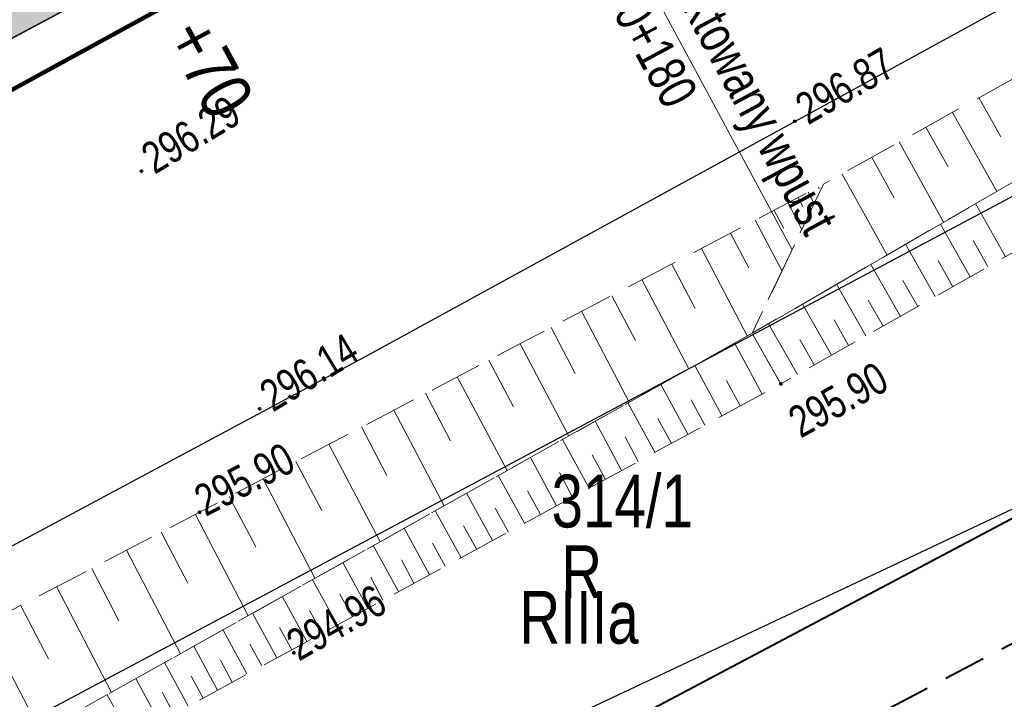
# Model space of a CAD drawing. Header units: metres. Extents: x 7437397 to 7437781, y 5556608 to 5556944.
# Tile 47 of 58: x 7437666 to 7437690, y 5556742 to 5556758. Entities that reach past the tile are written whole.
import ezdxf

# ---------------------------------------------------------------- set-up
doc = ezdxf.new("R2010")
doc.units = ezdxf.units.M
doc.header["$MEASUREMENT"] = 0
for name, pattern in [('314-500', [2.5, 2, -0.5]), ('BUBZ01-500', [1.75, 1.25, -0.5]), ('KTCR02-500', [1.5, 1, -0.5]), ('KTJZ01-500', [2, 1.5, -0.5])]:
    doc.linetypes.add(name, pattern=pattern)
doc.layers.get('0').update_dxf_attribs({"color": 250, "lineweight": 5})
for name, color, linetype, lineweight in [('_PROJ_WYMIARY', 7, 'Continuous', 9), ('_PROJ_ZAGOSPODAROWANIE', 7, 'Continuous', 13), ('ARCH_HATCH', 7, 'Continuous', 13), ('BUBZ01', 250, 'Continuous', 5), ('BUIB02_01', 250, 'Continuous', 5), ('D_kilometraz', 7, 'Continuous', 13), ('D_kraweznik', 7, 'Continuous', 30), ('D_opisy', 7, 'Continuous', 13), ('EGBD03', 250, 'Continuous', 5), ('EGBK02', 250, 'Continuous', 5), ('EGBU01', 250, 'Continuous', 5), ('KTJZ01', 250, 'Continuous', 5), ('KTKR01', 250, 'Continuous', 5), ('MPZP', 250, 'Continuous', 5), ('punkt wysokościowy sztuczny', 7, 'Continuous', 5), ('RTPW01', 250, 'Continuous', 5), ('RTPW02', 250, 'Continuous', 5), ('rzedne dla projektanta', 250, 'Continuous', 5)]:
    doc.layers.add(name, color=color, linetype=linetype, lineweight=lineweight)
doc.styles.add('ROMANS', font='arial.ttf', dxfattribs={"width": 0.8})
doc.styles.get("Standard").update_dxf_attribs({"font": 'txt.shx', "width": 0.75})
doc.styles.add('Style-Arial Narrow', font='ARIALN.TTF')
doc.dimstyles.new('1-500', dxfattribs={"dimscale": 10, "dimtxt": 0.1, "dimasz": 0.07, "dimexe": 0, "dimexo": 0, "dimgap": 0.05, "dimtad": 1, "dimdec": 1, "dimrnd": 0.08, "dimzin": 0, "dimtxsty": 'ROMANS', "dimblk": 'ARCHTICK', "dimcen": 0.02, "dimdle": 0.1, "dimclrt": 256, "dimadec": 0, "dimazin": 0, "dimtfac": 0.666667, "dimtdec": 1, "dimtofl": 0, "dimtmove": 1, "dimatfit": 2, "dimfxl": 0, "dimtolj": 1, "dimtzin": 0, "dimarcsym": 0})

# ---------------------------------------------------------------- blocks, each defined once
blk = doc.blocks.new('PW02')
at = {"layer": 'punkt wysokościowy sztuczny', "linetype": 'Continuous', "lineweight": 13}
h = blk.add_hatch(color=0, dxfattribs=at)
edge = h.paths.add_edge_path()
edge.add_arc((0, 0), 0.45, 0, 360)
blk = doc.blocks.new('_ArchTick')
at = {"color": 0, "linetype": 'ByBlock', "const_width": 0.15}
blk.add_lwpolyline([(-0.5, -0.5), (0.5, 0.5)], dxfattribs=at)
blk = doc.blocks.new('*D82')
at = {"layer": '_PROJ_WYMIARY', "color": 0, "lineweight": -2, "transparency": 16777216}
for p, q in [((7437593.141, 5556750.962), (7437665.546, 5556790.968)), ((7437678.448, 5556765.55), (7437664.671, 5556790.484)), ((7437607.793, 5556726.511), (7437594.016, 5556751.446))]:
    blk.add_line(p, q, dxfattribs=at)
at = {"layer": 'Defpoints', "color": 0}
for p in [(7437664.671, 5556790.484), (7437678.448, 5556765.55), (7437607.793, 5556726.511)]:
    blk.add_point(p, dxfattribs=at)
at = {"layer": '_PROJ_WYMIARY', "color": 0, "lineweight": -2, "transparency": 16777216, "xscale": 0.7000000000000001, "yscale": 0.7000000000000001, "zscale": 0.7000000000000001}
for p, rotation in [((7437664.671, 5556790.484), 28.92180774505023), ((7437594.016, 5556751.446), 208.9218077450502)]:
    blk.add_blockref('_ArchTick', p, dxfattribs=dict(at, rotation=rotation))
at = {"layer": '_PROJ_WYMIARY', "transparency": 16777216, "insert": (7437628.811, 5556771.928), "char_height": 1, "attachment_point": 5, "rotation": 28.9218, "style": 'ROMANS', "bg_fill": 3, "box_fill_scale": 1.25, "bg_fill_color": 256, "bg_fill_true_color": 13158600, "bg_fill_transparency": 0}
blk.add_mtext('\\A1;80,7', dxfattribs=at)
blk = doc.blocks.new('*D88')
at = {"layer": '_PROJ_WYMIARY', "color": 0, "lineweight": -2, "transparency": 16777216}
for p, q in [((7437635.981, 5556773.329), (7437662.296, 5556785.339)), ((7437671.539, 5556762.681), (7437661.387, 5556784.924)), ((7437647.728, 5556750), (7437636.891, 5556773.744))]:
    blk.add_line(p, q, dxfattribs=at)
at = {"layer": 'Defpoints', "color": 0}
for p in [(7437661.387, 5556784.924), (7437671.539, 5556762.681), (7437647.728, 5556750)]:
    blk.add_point(p, dxfattribs=at)
at = {"layer": '_PROJ_WYMIARY', "color": 0, "lineweight": -2, "transparency": 16777216, "xscale": 0.7000000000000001, "yscale": 0.7000000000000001, "zscale": 0.7000000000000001}
for p, rotation in [((7437661.387, 5556784.924), 24.53300016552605), ((7437636.891, 5556773.744), 204.533000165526)]:
    blk.add_blockref('_ArchTick', p, dxfattribs=dict(at, rotation=rotation))
at = {"layer": '_PROJ_WYMIARY', "transparency": 16777216, "insert": (7437648.681, 5556780.336), "char_height": 1, "attachment_point": 5, "rotation": 24.533, "style": 'ROMANS', "bg_fill": 3, "box_fill_scale": 1.25, "bg_fill_color": 256, "bg_fill_true_color": 13158600, "bg_fill_transparency": 0}
blk.add_mtext('\\A1;27,0', dxfattribs=at)

msp = doc.modelspace()

# ---------------------------------------------------------------- hatches: boundary and pattern name
at = {"layer": 'ARCH_HATCH', "linetype": 'Continuous', "lineweight": 25, "true_color": 0x97999b}
h = msp.add_hatch(color=253, dxfattribs=at)
h.dxf.hatch_style = 1
h.paths.add_polyline_path([(7437684.009, 5556769.397), (7437638.768, 5556745.033), (7437640.8, 5556744.423), (7437651.173, 5556750.01), (7437651.613, 5556750.247), (7437652.141, 5556750.531), (7437652.582, 5556750.768), (7437678.765, 5556764.869, 0.109552)])

# ---------------------------------------------------------------- linework, layer by layer
at = {"layer": '_PROJ_ZAGOSPODAROWANIE', "color": 132, "linetype": '314-500', "true_color": 0x00c1d5}
msp.add_lwpolyline([(7437535.451, 5556693.636, 0.1, 0.1, 0), (7437587.796, 5556719.928, 0.1, 0.1, 0), (7437588.887, 5556721.392, 0.1, 0.1, 0), (7437596.853, 5556725.825, 0.1, 0.1, 0), (7437609.876, 5556733.065, 0.1, 0.1, 0), (7437612.907, 5556734.654, 0.1, 0.1, 0), (7437631.127, 5556743.978, 0.1, 0.1, 0), (7437638.748, 5556748.16, 0.1, 0.1, 0), (7437651.337, 5556755.099, 0.1, 0.1, 0), (7437661.046, 5556760.397, 0.1, 0.1, 0), (7437671.575, 5556766.01, 0.1, 0.1, 0), (7437677.838, 5556769.349, 0.1, 0.1, 0), (7437680.108, 5556770.559, 0.1, 0.1, 0), (7437683.485, 5556772.325, 0.1, 0.1, 0), (7437686.039, 5556767.721, 0.1, 0.1, 0), (7437559.6, 5556698.616, 0, 0, 0)], format="xyseb", dxfattribs=at)
at = {"layer": 'BUBZ01', "color": 7, "linetype": 'BUBZ01-500', "lineweight": 13, "flags": 128}
for points in [[(7437746.872, 5556788.228), (7437746.063, 5556789.713), (7437714.33, 5556770.76), (7437685.28, 5556754.57), (7437683.59, 5556751.04), (7437715.37, 5556769.47), (7437746.872, 5556788.228)], [(7437747.563, 5556786.957), (7437746.872, 5556788.228), (7437715.37, 5556769.47), (7437683.59, 5556751.04), (7437684.27, 5556749.84), (7437716.3, 5556767.98), (7437747.563, 5556786.957)], [(7437683.59, 5556751.04), (7437663.9, 5556740), (7437649.42, 5556733.49), (7437648.7, 5556734.44), (7437648.34, 5556735.26), (7437670.51, 5556746.8), (7437685.28, 5556754.57), (7437683.59, 5556751.04)], [(7437649.42, 5556733.49), (7437663.9, 5556740), (7437683.59, 5556751.04), (7437684.27, 5556749.84), (7437664.32, 5556738.99), (7437649.73, 5556732.31), (7437649.42, 5556733.49)]]:
    msp.add_lwpolyline(points, close=True, dxfattribs=at)
at = {"layer": 'BUBZ01', "color": 7, "linetype": 'Continuous', "lineweight": 13, "flags": 128}
for points in [[(7437688.96, 5556756.62), (7437689.48, 5556755.69)], [(7437688.33, 5556756.27), (7437689.38, 5556754.4)], [(7437687.7, 5556755.92), (7437688.23, 5556754.98)], [(7437687.07, 5556755.57), (7437688.12, 5556753.67)], [(7437686.42, 5556755.2), (7437686.95, 5556754.25)], [(7437685.72, 5556754.81), (7437686.79, 5556752.89)], [(7437684.92, 5556754.38), (7437685.06, 5556754.11)], [(7437685.16, 5556754.5), (7437685.18, 5556754.46)], [(7437684.44, 5556754.13), (7437684.77, 5556753.5)], [(7437684.68, 5556754.25), (7437684.8, 5556754.03)], [(7437689.59, 5556752.85), (7437688.88, 5556754.11)], [(7437684.11, 5556753.95), (7437684.34, 5556753.52)], [(7437683.66, 5556753.72), (7437684.3, 5556752.51)], [(7437683.08, 5556753.41), (7437683.51, 5556752.59)], [(7437688.75, 5556752.38), (7437688.05, 5556753.62)], [(7437689.17, 5556752.62), (7437688.82, 5556753.24)], [(7437682.39, 5556753.05), (7437683.47, 5556750.98)], [(7437687.92, 5556751.91), (7437687.22, 5556753.15)], [(7437688.34, 5556752.14), (7437687.99, 5556752.76)], [(7437681.69, 5556752.68), (7437682.24, 5556751.63)], [(7437687.1, 5556751.44), (7437686.4, 5556752.67)], [(7437680.98, 5556752.31), (7437682.09, 5556750.2)], [(7437687.51, 5556751.67), (7437687.16, 5556752.29)], [(7437686.28, 5556750.98), (7437685.59, 5556752.2)], [(7437680.27, 5556751.93), (7437680.83, 5556750.87)], [(7437686.69, 5556751.21), (7437686.34, 5556751.82)], [(7437679.55, 5556751.56), (7437680.68, 5556749.41)], [(7437685.47, 5556750.52), (7437684.78, 5556751.73)], [(7437685.87, 5556750.75), (7437685.53, 5556751.36)], [(7437678.83, 5556751.18), (7437679.4, 5556750.09)], [(7437684.66, 5556750.06), (7437683.98, 5556751.26)], [(7437685.06, 5556750.29), (7437684.72, 5556750.89)], [(7437678.1, 5556750.79), (7437679.25, 5556748.6)], [(7437683.83, 5556749.6), (7437683.17, 5556750.81)], [(7437677.36, 5556750.4), (7437677.94, 5556749.3)], [(7437682.88, 5556749.08), (7437682.23, 5556750.28)], [(7437676.61, 5556750.01), (7437677.79, 5556747.79)], [(7437683.31, 5556749.32), (7437682.98, 5556749.92)], [(7437682.07, 5556748.65), (7437681.43, 5556749.83)], [(7437675.86, 5556749.62), (7437676.45, 5556748.49)], [(7437682.47, 5556748.86), (7437682.15, 5556749.46)], [(7437675.11, 5556749.22), (7437676.3, 5556746.95)], [(7437681.29, 5556748.22), (7437680.65, 5556749.39)], [(7437681.68, 5556748.43), (7437681.36, 5556749.02)], [(7437674.34, 5556748.82), (7437674.94, 5556747.67)], [(7437680.5, 5556747.79), (7437679.87, 5556748.96)], [(7437679.73, 5556747.37), (7437679.1, 5556748.52)], [(7437680.89, 5556748), (7437680.58, 5556748.59)], [(7437673.57, 5556748.41), (7437674.78, 5556746.1)], [(7437678.96, 5556746.95), (7437678.34, 5556748.1)], [(7437680.12, 5556747.58), (7437679.8, 5556748.16)], [(7437672.79, 5556748), (7437673.4, 5556746.84)], [(7437672.01, 5556747.59), (7437673.24, 5556745.24)], [(7437678.2, 5556746.54), (7437677.58, 5556747.67)], [(7437679.34, 5556747.16), (7437679.03, 5556747.74)], [(7437671.21, 5556747.17), (7437671.84, 5556745.98)], [(7437677.44, 5556746.13), (7437676.83, 5556747.25)], [(7437678.58, 5556746.75), (7437678.27, 5556747.31)], [(7437677.82, 5556746.33), (7437677.51, 5556746.9)], [(7437670.41, 5556746.75), (7437671.66, 5556744.35)], [(7437676.7, 5556745.72), (7437676.09, 5556746.83)], [(7437675.95, 5556745.32), (7437675.35, 5556746.42)], [(7437677.07, 5556745.92), (7437676.76, 5556746.48)], [(7437669.6, 5556746.33), (7437670.23, 5556745.12)], [(7437675.22, 5556744.92), (7437674.62, 5556746.01)], [(7437676.32, 5556745.52), (7437676.02, 5556746.07)], [(7437668.78, 5556745.9), (7437670.06, 5556743.45)], [(7437674.49, 5556744.52), (7437673.9, 5556745.61)], [(7437675.58, 5556745.12), (7437675.29, 5556745.67)], [(7437667.96, 5556745.47), (7437668.6, 5556744.23)], [(7437674.85, 5556744.72), (7437674.56, 5556745.26)], [(7437667.12, 5556745.04), (7437668.42, 5556742.53)], [(7437673.77, 5556744.13), (7437673.18, 5556745.2)], [(7437673.05, 5556743.74), (7437672.47, 5556744.8)], [(7437674.13, 5556744.32), (7437673.83, 5556744.86)], [(7437666.27, 5556744.6), (7437666.93, 5556743.33)], [(7437672.34, 5556743.35), (7437671.76, 5556744.41)], [(7437673.41, 5556743.93), (7437673.11, 5556744.47)], [(7437665.42, 5556744.15), (7437666.75, 5556741.6)], [(7437671.63, 5556742.97), (7437671.06, 5556744.02)], [(7437672.69, 5556743.54), (7437672.4, 5556744.07)], [(7437670.93, 5556742.59), (7437670.37, 5556743.63)], [(7437671.98, 5556743.16), (7437671.7, 5556743.68)], [(7437670.24, 5556742.21), (7437669.68, 5556743.24)], [(7437671.28, 5556742.78), (7437671, 5556743.3)], [(7437670.59, 5556742.4), (7437670.31, 5556742.92)], [(7437669.55, 5556741.84), (7437669, 5556742.86)], [(7437668.87, 5556741.47), (7437668.32, 5556742.48)], [(7437669.9, 5556742.02), (7437669.62, 5556742.54)]]:
    msp.add_lwpolyline(points, dxfattribs=at)
at = {"layer": 'BUIB02_01', "color": 212, "linetype": 'Continuous', "lineweight": 40}
msp.add_line((7437677.78, 5556740.325), (7437751.665, 5556779.421), dxfattribs=at)
at = {"layer": 'D_kraweznik'}
msp.add_line((7437640.8, 5556744.423), (7437678.765, 5556764.869), dxfattribs=at)
at = {"layer": 'D_opisy'}
msp.add_line((7437678.291, 5556764.613), (7437684.536, 5556753.016), dxfattribs=at)
at = {"layer": 'EGBD03', "color": 114, "linetype": 'Continuous', "lineweight": 30, "true_color": 0x00b140, "flags": 128}
for points in [[(7437666.4, 5556741.84), (7437693.3, 5556756.17)], [(7437668.45, 5556736.83), (7437696.39, 5556750.01)]]:
    msp.add_lwpolyline(points, dxfattribs=at)
at = {"layer": 'KTJZ01', "color": 7, "linetype": 'KTJZ01-500', "lineweight": 13, "flags": 128}
msp.add_lwpolyline([(7437487.24, 5556665.88), (7437500.01, 5556668.65), (7437509.93, 5556671.34), (7437514.81, 5556672.66), (7437528.54, 5556677.57), (7437546.18, 5556685.08), (7437562.31, 5556693.39), (7437575.78, 5556700.17), (7437584.6, 5556705.2), (7437599.33, 5556712.79), (7437607.41, 5556717.03), (7437624.22, 5556725.75), (7437636.91, 5556731.79), (7437639.91, 5556733.3), (7437648.13, 5556737.1), (7437664.08, 5556744.94), (7437674.41, 5556750.47), (7437695.47, 5556762.01), (7437726.23, 5556778.98), (7437745.592, 5556790.579), (7437740.524, 5556799.89), (7437726.071, 5556794.065), (7437721.424, 5556793.261), (7437718.653, 5556793.684), (7437716.454, 5556794.853), (7437714.78, 5556796.65), (7437713.44, 5556798.18), (7437704.05, 5556814.76), (7437696.46, 5556806.77), (7437698.53, 5556806.84), (7437700.74, 5556806.26), (7437702.79, 5556804.94), (7437704.06, 5556803.16), (7437709.44, 5556793.77), (7437711.44, 5556790.12), (7437712.13, 5556787.63), (7437712.21, 5556785.35), (7437711.59, 5556783.66), (7437709.87, 5556781.76), (7437701.28, 5556777.09), (7437699.42, 5556776.48), (7437697.78, 5556776.19), (7437695.76, 5556776.41), (7437693.65, 5556777.51), (7437692.09, 5556778.89), (7437690.49, 5556781.22), (7437685.25, 5556778.28), (7437686.1, 5556775.03), (7437686.085, 5556773.72), (7437685.81, 5556772.51), (7437685.3, 5556771.32), (7437684.475, 5556769.98), (7437683.43, 5556768.68), (7437682.12, 5556767.23), (7437680.52, 5556765.9), (7437679.609, 5556765.424), (7437667.4, 5556758.73), (7437656.58, 5556752.94), (7437646.03, 5556747.24), (7437635.04, 5556741.31), (7437625.46, 5556735.97), (7437617.31, 5556731.03), (7437610.73, 5556727.32), (7437599.83, 5556721.28), (7437592.56, 5556717.41), (7437581.48, 5556711.39), (7437572.19, 5556706.38), (7437570.63, 5556705.57), (7437559.43, 5556699.57), (7437555.27, 5556697.37), (7437547.58, 5556693.6), (7437542.1, 5556690.99), (7437536.78, 5556688.64), (7437527.13, 5556684.56), (7437524.75, 5556685.69), (7437522.99, 5556687.15), (7437521.44, 5556689.45), (7437520.46, 5556691.39), (7437515.43, 5556689.51), (7437516.09, 5556686.202), (7437515.98, 5556684.5), (7437514.73, 5556681.38), (7437513.55, 5556680.28), (7437512.1, 5556679.32), (7437507.87, 5556678.13), (7437498.81, 5556675.82), (7437492.9, 5556674.29)], dxfattribs=at)
at = {"layer": 'KTKR01', "color": 7, "linetype": 'Continuous', "lineweight": 30, "flags": 128}
msp.add_lwpolyline([(7437745.592, 5556790.579), (7437726.23, 5556778.98), (7437695.47, 5556762.01), (7437674.41, 5556750.47), (7437664.08, 5556744.94), (7437648.13, 5556737.1), (7437639.91, 5556733.3), (7437636.91, 5556731.79), (7437624.22, 5556725.75)], dxfattribs=at)
at = {"layer": 'MPZP', "color": 212, "linetype": 'KTCR02-500', "lineweight": 40, "flags": 128}
msp.add_lwpolyline([(7437480.406, 5556653.046), (7437497.678, 5556655.366), (7437530.257, 5556663.123), (7437555.691, 5556673.002), (7437601.685, 5556696.111), (7437651.01, 5556723.248), (7437712.92, 5556755.928), (7437752.943, 5556777.073)], dxfattribs=at)
at = {"layer": 'rzedne dla projektanta', "color": 7, "linetype": 'Continuous', "lineweight": 40}
for centre in [(7437684.6, 5556756.06), (7437669.13, 5556754.88), (7437671.93, 5556749.25)]:
    msp.add_circle(centre, 0.0225, dxfattribs=at)

# ---------------------------------------------------------------- block references
at = {"layer": 'RTPW02', "color": 7, "linetype": 'Continuous', "lineweight": 13, "xscale": 0.1, "yscale": 0.1, "zscale": 0.1}
for p in [(7437684.27, 5556749.84), (7437670.51, 5556746.8), (7437672.74, 5556743.47)]:
    msp.add_blockref('PW02', p, dxfattribs=at)

# ---------------------------------------------------------------- texts
at = {"layer": 'D_kilometraz', "insert": (7437670.197, 5556758.351), "char_height": 1.2, "attachment_point": 4, "rotation": 298.304, "line_spacing_factor": 1.6, "style": 'Style-Arial Narrow'}
msp.add_mtext('+70', dxfattribs=at)
at = {"layer": 'D_opisy', "insert": (7437681.681, 5556761.105), "char_height": 0.9, "attachment_point": 1, "rotation": 298.304}
msp.add_mtext('\\pt11;\\fArial|b0|i0|c238238|p39;Projektowany wpust\\Pkm 0+180', dxfattribs=at)
at = {"layer": 'EGBD03', "color": 114, "linetype": 'Continuous', "lineweight": 30, "true_color": 0x00b140, "insert": (7437678.842, 5556746.422), "char_height": 1.25, "attachment_point": 7, "line_spacing_factor": 0.6}
msp.add_mtext('\\FWORKING_1250;\\H1x;\\W0.8;314/1', dxfattribs=at)
at = {"layer": 'EGBK02', "color": 96, "linetype": 'Continuous', "lineweight": 30, "insert": (7437678.082, 5556744.939), "char_height": 1.25, "attachment_point": 1, "line_spacing_factor": 0.6}
msp.add_mtext('\\FWORKING_1250;\\H1x;\\W0.8;RIIIa', dxfattribs=at)
at = {"layer": 'EGBU01', "color": 96, "linetype": 'Continuous', "lineweight": 30, "insert": (7437679.073, 5556744.768), "char_height": 1.25, "attachment_point": 7, "line_spacing_factor": 0.6}
msp.add_mtext('\\FWORKING_1250;\\H1x;\\W0.8;R', dxfattribs=at)
at = {"layer": 'RTPW01', "color": 7, "linetype": 'Continuous', "lineweight": 13, "char_height": 0.75, "attachment_point": 7, "line_spacing_factor": 0.6}
for s, insert, rotation in [('\\FWORKING_1250;\\H1x;\\W0.8;295.90', (7437684.742, 5556748.532), 29.171), ('\\FWORKING_1250;\\H1x;\\W0.8;295.90', (7437670.655, 5556746.678), 27.3), ('\\FWORKING_1250;\\H1x;\\W0.8;294.96', (7437672.863, 5556743.252), 29.421)]:
    msp.add_mtext(s, dxfattribs=dict(at, insert=insert, rotation=rotation))
at = {"layer": 'rzedne dla projektanta', "color": 7, "linetype": 'Continuous', "lineweight": 0, "char_height": 0.75, "attachment_point": 7, "line_spacing_factor": 0.6}
for s, insert, rotation in [('\\FWORKING_1250;\\H1x;\\W0.8; 296.87', (7437684.725, 5556755.843), 29.9914), ('\\FWORKING_1250;\\H1x;\\W0.8; 296.29', (7437669.259, 5556754.666), 31.1664), ('\\FWORKING_1250;\\H1x;\\W0.8; 296.14', (7437672.059, 5556749.036), 31.1664)]:
    msp.add_mtext(s, dxfattribs=dict(at, insert=insert, rotation=rotation))

# ---------------------------------------------------------------- next in the draw order: dimensions: what is measured, and where the dimension line sits
at = {"layer": '_PROJ_WYMIARY'}
dim = msp.add_aligned_dim(p1=(7437607.793, 5556726.511), p2=(7437678.448, 5556765.55), distance=28.487, dimstyle='1-500', dxfattribs=at)
dim.commit()
dim.dimension.update_dxf_attribs({"geometry": '*D82', "text_midpoint": (7437628.811, 5556771.928)})

# ---------------------------------------------------------------- next in the draw order: dimensions: what is measured, and where the dimension line sits
dim = msp.add_linear_dim(base=(7437661.387, 5556784.924), p1=(7437647.728, 5556750), p2=(7437671.539, 5556762.681), angle=204.533, dimstyle='1-500', dxfattribs=at)
dim.commit()
dim.dimension.update_dxf_attribs({"geometry": '*D88', "text_midpoint": (7437648.681, 5556780.336)})

doc.saveas('drawing.dxf')
